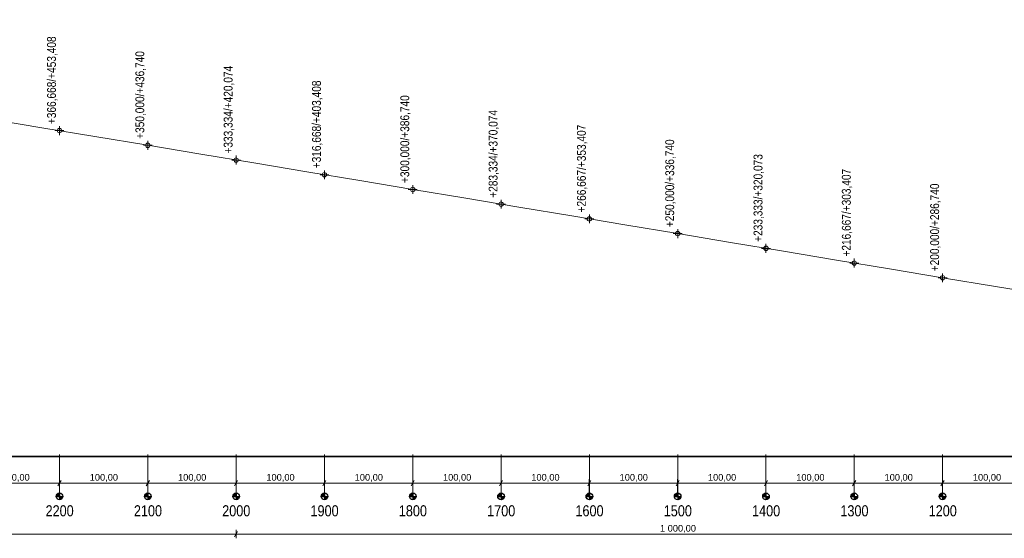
# Model space of a CAD drawing. Header units: metres. Extents: x -3374 to 8479, y -95 to 676.
# Tile 2 of 7: x -2259 to -1144, y -95 to 492. Entities that reach past the tile are written whole.
import ezdxf

# ---------------------------------------------------------------- set-up
doc = ezdxf.new("R2010")
doc.units = ezdxf.units.M
doc.header["$MEASUREMENT"] = 0
for name, color, linetype, lineweight in [('706-L Płaszczyzny podejścia 3D dla 3_3 km2', 4, 'Continuous', 20), ('727-L Wymiary opisy dla przekroju 1_50001', 7, 'Continuous', 13), ('727-L Wymiary opisy dla przekroju 1_500085', 1, 'Continuous', 25), ('730-L Profil terenu 2D223', 35, 'Continuous', 35)]:
    doc.layers.add(name, color=color, linetype=linetype, lineweight=lineweight)
doc.layers.add('727-L Wymiary opisy dla przekroju 1_5000', color=7, linetype='Continuous')
doc.styles.add('STYL_AUTOMATYCZNY_1', font='arial.ttf')
doc.styles.add('STYL_AUTOMATYCZNY_2', font='ARIALN.TTF')
doc.linetypes.add('Krawędź trawnika', pattern='A,0,[1,88_A.SC.03 Profile podejścia 1_50001.Shx,S=1.190476,R=0,X=0,Y=26.220759],-150,0', length=150)
doc.dimstyles.new('STYL_AUTOMATYCZNY__1', dxfattribs={"dimtxt": 7.5, "dimasz": 4.75, "dimexe": 0.18, "dimexo": 0.3, "dimgap": 0, "dimtad": 1, "dimtih": 1, "dimtoh": 1, "dimzin": 0, "dimdsep": 46, "dimtxsty": 'STYL_AUTOMATYCZNY_1', "dimblk": 'ARROWHEAD_2', "dimblk1": 'ARROWHEAD_2', "dimblk2": 'ARROWHEAD_2', "dimcen": 0.09, "dimclrd": 7, "dimclre": 7, "dimclrt": 1, "dimazin": 0, "dimtfac": 1, "dimtdec": 4, "dimtmove": 0, "dimatfit": 3, "dimfxl": 1, "dimtolj": 1, "dimtzin": 0, "dimarcsym": 0})
doc.dimstyles.new('STYL_AUTOMATYCZNY__2', dxfattribs={"dimtxt": 7.5, "dimasz": 4.75, "dimexe": 0.18, "dimexo": 0.0625, "dimgap": 0, "dimtad": 1, "dimtih": 1, "dimtoh": 1, "dimzin": 0, "dimdsep": 46, "dimtxsty": 'STYL_AUTOMATYCZNY_1', "dimblk": 'ARROWHEAD_2', "dimblk1": 'ARROWHEAD_2', "dimblk2": 'ARROWHEAD_2', "dimcen": 0.09, "dimse1": 1, "dimse2": 1, "dimclrd": 7, "dimclre": 7, "dimclrt": 1, "dimazin": 0, "dimtfac": 1, "dimtdec": 4, "dimtmove": 0, "dimatfit": 3, "dimfxl": 1, "dimtolj": 1, "dimtzin": 0, "dimarcsym": 0})

# ---------------------------------------------------------------- blocks, each defined once
blk = doc.blocks.new('*D12')
at = {"layer": '727-L Wymiary opisy dla przekroju 1_50001', "color": 7, "linetype": 'Continuous', "lineweight": 13}
for p, q in [((-2312.5, -29.6), (-2316.1, -35.8)), ((-2314.3, -47.3), (-2314.3, -28)), ((-2314.3, -32.7), (-2214.3, -32.7)), ((-2212.5, -29.6), (-2216.1, -35.8)), ((-2214.3, -47.3), (-2214.3, -28))]:
    blk.add_line(p, q, dxfattribs=at)
at = {"layer": '727-L Wymiary opisy dla przekroju 1_500085', "color": 1, "lineweight": 25, "insert": (-2280, -31.2), "char_height": 7.5, "attachment_point": 7, "style": 'STYL_AUTOMATYCZNY_1'}
blk.add_mtext('\\A1;{\\pql;\\fArial|b0|i0|c238|p0;\\W1.000000;100,00}', dxfattribs=at)
blk = doc.blocks.new('ARROWHEAD_2')
at = {"color": 0, "linetype": 'Continuous', "lineweight": 0}
for p, q in [((0, 0), (-1, 0)), ((-0.38, -0.66), (0.38, 0.66))]:
    blk.add_line(p, q, dxfattribs=at)
blk = doc.blocks.new('*D13')
at = {"layer": '727-L Wymiary opisy dla przekroju 1_50001', "color": 7, "linetype": 'Continuous', "lineweight": 13}
for p, q in [((-2212.5, -29.6), (-2216.1, -35.8)), ((-2214.3, -47.3), (-2214.3, -28)), ((-2214.3, -32.7), (-2114.3, -32.7)), ((-2112.5, -29.6), (-2116.1, -35.8)), ((-2114.3, -47.3), (-2114.3, -28))]:
    blk.add_line(p, q, dxfattribs=at)
at = {"layer": '727-L Wymiary opisy dla przekroju 1_500085', "color": 1, "lineweight": 25, "insert": (-2180, -31.2), "char_height": 7.5, "attachment_point": 7, "style": 'STYL_AUTOMATYCZNY_1'}
blk.add_mtext('\\A1;{\\pql;\\fArial|b0|i0|c238|p0;\\W1.000000;100,00}', dxfattribs=at)
blk = doc.blocks.new('*D14')
at = {"layer": '727-L Wymiary opisy dla przekroju 1_50001', "color": 7, "linetype": 'Continuous', "lineweight": 13}
for p, q in [((-2112.5, -29.6), (-2116.1, -35.8)), ((-2114.3, -47.3), (-2114.3, -28)), ((-2114.3, -32.7), (-2014.3, -32.7)), ((-2012.5, -29.6), (-2016.1, -35.8)), ((-2014.3, -47.3), (-2014.3, -28))]:
    blk.add_line(p, q, dxfattribs=at)
at = {"layer": '727-L Wymiary opisy dla przekroju 1_500085', "color": 1, "lineweight": 25, "insert": (-2080, -31.2), "char_height": 7.5, "attachment_point": 7, "style": 'STYL_AUTOMATYCZNY_1'}
blk.add_mtext('\\A1;{\\pql;\\fArial|b0|i0|c238|p0;\\W1.000000;100,00}', dxfattribs=at)
blk = doc.blocks.new('*D15')
at = {"layer": '727-L Wymiary opisy dla przekroju 1_50001', "color": 7, "linetype": 'Continuous', "lineweight": 13}
for p, q in [((-2012.5, -29.6), (-2016.1, -35.8)), ((-2014.3, -47.3), (-2014.3, -28)), ((-2014.3, -32.7), (-1914.3, -32.7)), ((-1912.5, -29.6), (-1916.1, -35.8)), ((-1914.3, -47.3), (-1914.3, -28))]:
    blk.add_line(p, q, dxfattribs=at)
at = {"layer": '727-L Wymiary opisy dla przekroju 1_500085', "color": 1, "lineweight": 25, "insert": (-1980, -31.2), "char_height": 7.5, "attachment_point": 7, "style": 'STYL_AUTOMATYCZNY_1'}
blk.add_mtext('\\A1;{\\pql;\\fArial|b0|i0|c238|p0;\\W1.000000;100,00}', dxfattribs=at)
blk = doc.blocks.new('*D16')
at = {"layer": '727-L Wymiary opisy dla przekroju 1_50001', "color": 7, "linetype": 'Continuous', "lineweight": 13}
for p, q in [((-1912.5, -29.6), (-1916.1, -35.8)), ((-1914.3, -47.3), (-1914.3, -28)), ((-1914.3, -32.7), (-1814.3, -32.7)), ((-1812.5, -29.6), (-1816.1, -35.8)), ((-1814.3, -47.3), (-1814.3, -28))]:
    blk.add_line(p, q, dxfattribs=at)
at = {"layer": '727-L Wymiary opisy dla przekroju 1_500085', "color": 1, "lineweight": 25, "insert": (-1880, -31.2), "char_height": 7.5, "attachment_point": 7, "style": 'STYL_AUTOMATYCZNY_1'}
blk.add_mtext('\\A1;{\\pql;\\fArial|b0|i0|c238|p0;\\W1.000000;100,00}', dxfattribs=at)
blk = doc.blocks.new('*D17')
at = {"layer": '727-L Wymiary opisy dla przekroju 1_50001', "color": 7, "linetype": 'Continuous', "lineweight": 13}
for p, q in [((-1812.5, -29.6), (-1816.1, -35.8)), ((-1814.3, -47.3), (-1814.3, -28)), ((-1814.3, -32.7), (-1714.3, -32.7)), ((-1712.5, -29.6), (-1716.1, -35.8)), ((-1714.3, -47.3), (-1714.3, -28))]:
    blk.add_line(p, q, dxfattribs=at)
at = {"layer": '727-L Wymiary opisy dla przekroju 1_500085', "color": 1, "lineweight": 25, "insert": (-1780, -31.2), "char_height": 7.5, "attachment_point": 7, "style": 'STYL_AUTOMATYCZNY_1'}
blk.add_mtext('\\A1;{\\pql;\\fArial|b0|i0|c238|p0;\\W1.000000;100,00}', dxfattribs=at)
blk = doc.blocks.new('*D18')
at = {"layer": '727-L Wymiary opisy dla przekroju 1_50001', "color": 7, "linetype": 'Continuous', "lineweight": 13}
for p, q in [((-1712.5, -29.6), (-1716.1, -35.8)), ((-1714.3, -47.3), (-1714.3, -28)), ((-1714.3, -32.7), (-1614.3, -32.7)), ((-1612.5, -29.6), (-1616.1, -35.8)), ((-1614.3, -47.3), (-1614.3, -28))]:
    blk.add_line(p, q, dxfattribs=at)
at = {"layer": '727-L Wymiary opisy dla przekroju 1_500085', "color": 1, "lineweight": 25, "insert": (-1680, -31.2), "char_height": 7.5, "attachment_point": 7, "style": 'STYL_AUTOMATYCZNY_1'}
blk.add_mtext('\\A1;{\\pql;\\fArial|b0|i0|c238|p0;\\W1.000000;100,00}', dxfattribs=at)
blk = doc.blocks.new('*D19')
at = {"layer": '727-L Wymiary opisy dla przekroju 1_50001', "color": 7, "linetype": 'Continuous', "lineweight": 13}
for p, q in [((-1612.5, -29.6), (-1616.1, -35.8)), ((-1614.3, -47.3), (-1614.3, -28)), ((-1614.3, -32.7), (-1514.3, -32.7)), ((-1512.5, -29.6), (-1516.1, -35.8)), ((-1514.3, -47.3), (-1514.3, -28))]:
    blk.add_line(p, q, dxfattribs=at)
at = {"layer": '727-L Wymiary opisy dla przekroju 1_500085', "color": 1, "lineweight": 25, "insert": (-1580, -31.2), "char_height": 7.5, "attachment_point": 7, "style": 'STYL_AUTOMATYCZNY_1'}
blk.add_mtext('\\A1;{\\pql;\\fArial|b0|i0|c238|p0;\\W1.000000;100,00}', dxfattribs=at)
blk = doc.blocks.new('*D20')
at = {"layer": '727-L Wymiary opisy dla przekroju 1_50001', "color": 7, "linetype": 'Continuous', "lineweight": 13}
for p, q in [((-1512.5, -29.6), (-1516.1, -35.8)), ((-1514.3, -47.3), (-1514.3, -28)), ((-1514.3, -32.7), (-1414.3, -32.7)), ((-1412.5, -29.6), (-1416.1, -35.8)), ((-1414.3, -47.3), (-1414.3, -28))]:
    blk.add_line(p, q, dxfattribs=at)
at = {"layer": '727-L Wymiary opisy dla przekroju 1_500085', "color": 1, "lineweight": 25, "insert": (-1480, -31.2), "char_height": 7.5, "attachment_point": 7, "style": 'STYL_AUTOMATYCZNY_1'}
blk.add_mtext('\\A1;{\\pql;\\fArial|b0|i0|c238|p0;\\W1.000000;100,00}', dxfattribs=at)
blk = doc.blocks.new('*D21')
at = {"layer": '727-L Wymiary opisy dla przekroju 1_50001', "color": 7, "linetype": 'Continuous', "lineweight": 13}
for p, q in [((-1412.5, -29.6), (-1416.1, -35.8)), ((-1414.3, -47.3), (-1414.3, -28)), ((-1414.3, -32.7), (-1314.3, -32.7)), ((-1312.5, -29.6), (-1316.1, -35.8)), ((-1314.3, -47.3), (-1314.3, -28))]:
    blk.add_line(p, q, dxfattribs=at)
at = {"layer": '727-L Wymiary opisy dla przekroju 1_500085', "color": 1, "lineweight": 25, "insert": (-1380, -31.2), "char_height": 7.5, "attachment_point": 7, "style": 'STYL_AUTOMATYCZNY_1'}
blk.add_mtext('\\A1;{\\pql;\\fArial|b0|i0|c238|p0;\\W1.000000;100,00}', dxfattribs=at)
blk = doc.blocks.new('*D22')
at = {"layer": '727-L Wymiary opisy dla przekroju 1_50001', "color": 7, "linetype": 'Continuous', "lineweight": 13}
for p, q in [((-1312.5, -29.6), (-1316.1, -35.8)), ((-1314.3, -47.3), (-1314.3, -28)), ((-1314.3, -32.7), (-1214.3, -32.7)), ((-1212.5, -29.6), (-1216.1, -35.8)), ((-1214.3, -47.3), (-1214.3, -28))]:
    blk.add_line(p, q, dxfattribs=at)
at = {"layer": '727-L Wymiary opisy dla przekroju 1_500085', "color": 1, "lineweight": 25, "insert": (-1280, -31.2), "char_height": 7.5, "attachment_point": 7, "style": 'STYL_AUTOMATYCZNY_1'}
blk.add_mtext('\\A1;{\\pql;\\fArial|b0|i0|c238|p0;\\W1.000000;100,00}', dxfattribs=at)
blk = doc.blocks.new('*D23')
at = {"layer": '727-L Wymiary opisy dla przekroju 1_50001', "color": 7, "linetype": 'Continuous', "lineweight": 13}
for p, q in [((-1212.5, -29.6), (-1216.1, -35.8)), ((-1214.3, -47.3), (-1214.3, -28)), ((-1214.3, -32.7), (-1114.3, -32.7)), ((-1112.5, -29.6), (-1116.1, -35.8)), ((-1114.3, -47.3), (-1114.3, -28))]:
    blk.add_line(p, q, dxfattribs=at)
at = {"layer": '727-L Wymiary opisy dla przekroju 1_500085', "color": 1, "lineweight": 25, "insert": (-1180, -31.2), "char_height": 7.5, "attachment_point": 7, "style": 'STYL_AUTOMATYCZNY_1'}
blk.add_mtext('\\A1;{\\pql;\\fArial|b0|i0|c238|p0;\\W1.000000;100,00}', dxfattribs=at)
blk = doc.blocks.new('*D74')
at = {"layer": '727-L Wymiary opisy dla przekroju 1_50001', "color": 7, "linetype": 'Continuous', "lineweight": 13}
for p, q in [((-3012.5, -87.3), (-3016.1, -93.6)), ((-3014.3, -95.1), (-3014.3, -85.7)), ((-2012.5, -87.3), (-2016.1, -93.6)), ((-2014.3, -95.1), (-2014.3, -85.7)), ((-3014.3, -90.4), (-2014.3, -90.4)), ((-2014.3, -90.4), (-1014.3, -90.4))]:
    blk.add_line(p, q, dxfattribs=at)
at = {"layer": '727-L Wymiary opisy dla przekroju 1_500085', "color": 1, "lineweight": 25, "insert": (-2534.3, -88.9), "char_height": 7.5, "attachment_point": 7, "style": 'STYL_AUTOMATYCZNY_1'}
blk.add_mtext('\\A1;{\\pql;\\fArial|b0|i0|c238|p0;\\W1.000000;1\xa0000,00}', dxfattribs=at)
blk = doc.blocks.new('*D75')
at = {"layer": '727-L Wymiary opisy dla przekroju 1_50001', "color": 7, "linetype": 'Continuous', "lineweight": 13}
for p, q in [((-2012.5, -87.3), (-2016.1, -93.6)), ((-1012.5, -87.3), (-1016.1, -93.6)), ((-1014.3, -95.1), (-1014.3, -85.7)), ((-2014.3, -90.4), (-1014.3, -90.4)), ((-1014.3, -90.4), (-14.3, -90.4))]:
    blk.add_line(p, q, dxfattribs=at)
at = {"layer": '727-L Wymiary opisy dla przekroju 1_500085', "color": 1, "lineweight": 25, "insert": (-1534.3, -88.9), "char_height": 7.5, "attachment_point": 7, "style": 'STYL_AUTOMATYCZNY_1'}
blk.add_mtext('\\A1;{\\pql;\\fArial|b0|i0|c238|p0;\\W1.000000;1\xa0000,00}', dxfattribs=at)

msp = doc.modelspace()

# ---------------------------------------------------------------- hatches: boundary and pattern name
at = {"layer": '727-L Wymiary opisy dla przekroju 1_500085', "linetype": 'Continuous', "lineweight": 25}
for points in [[(-2214.255, -47.622), (-2214.255, -43.872), (-2215.69, -44.158), (-2216.906, -44.971), (-2217.719, -46.187), (-2218.005, -47.622)], [(-2114.255, -47.622), (-2114.255, -43.872), (-2115.69, -44.158), (-2116.906, -44.971), (-2117.719, -46.187), (-2118.005, -47.622)], [(-2014.255, -47.622), (-2014.255, -43.872), (-2015.69, -44.158), (-2016.906, -44.971), (-2017.719, -46.187), (-2018.005, -47.622)], [(-1914.255, -47.622), (-1914.255, -43.872), (-1915.69, -44.158), (-1916.906, -44.971), (-1917.719, -46.187), (-1918.005, -47.622)], [(-1814.255, -47.622), (-1814.255, -43.872), (-1815.69, -44.158), (-1816.906, -44.971), (-1817.719, -46.187), (-1818.005, -47.622)], [(-1714.255, -47.622), (-1714.255, -43.872), (-1715.69, -44.158), (-1716.906, -44.971), (-1717.719, -46.187), (-1718.005, -47.622)], [(-1614.255, -47.622), (-1614.255, -43.872), (-1615.69, -44.158), (-1616.906, -44.971), (-1617.719, -46.187), (-1618.005, -47.622)], [(-1514.255, -47.622), (-1514.255, -43.872), (-1515.69, -44.158), (-1516.906, -44.971), (-1517.719, -46.187), (-1518.005, -47.622)], [(-1414.255, -47.622), (-1414.255, -43.872), (-1415.69, -44.158), (-1416.906, -44.971), (-1417.719, -46.187), (-1418.005, -47.622)], [(-1314.255, -47.622), (-1314.255, -43.872), (-1315.69, -44.158), (-1316.906, -44.971), (-1317.719, -46.187), (-1318.005, -47.622)], [(-1214.255, -47.622), (-1214.255, -43.872), (-1215.69, -44.158), (-1216.906, -44.971), (-1217.719, -46.187), (-1218.005, -47.622)], [(-2214.255, -47.622), (-2214.255, -51.372), (-2212.82, -51.087), (-2211.603, -50.274), (-2210.79, -49.057), (-2210.505, -47.622)], [(-2114.255, -47.622), (-2114.255, -51.372), (-2112.82, -51.087), (-2111.603, -50.274), (-2110.79, -49.057), (-2110.505, -47.622)], [(-2014.255, -47.622), (-2014.255, -51.372), (-2012.82, -51.087), (-2011.603, -50.274), (-2010.79, -49.057), (-2010.505, -47.622)], [(-1914.255, -47.622), (-1914.255, -51.372), (-1912.82, -51.087), (-1911.603, -50.274), (-1910.79, -49.057), (-1910.505, -47.622)], [(-1814.255, -47.622), (-1814.255, -51.372), (-1812.82, -51.087), (-1811.603, -50.274), (-1810.79, -49.057), (-1810.505, -47.622)], [(-1714.255, -47.622), (-1714.255, -51.372), (-1712.82, -51.087), (-1711.603, -50.274), (-1710.79, -49.057), (-1710.505, -47.622)], [(-1614.255, -47.622), (-1614.255, -51.372), (-1612.82, -51.087), (-1611.603, -50.274), (-1610.79, -49.057), (-1610.505, -47.622)], [(-1514.255, -47.622), (-1514.255, -51.372), (-1512.82, -51.087), (-1511.603, -50.274), (-1510.79, -49.057), (-1510.505, -47.622)], [(-1414.255, -47.622), (-1414.255, -51.372), (-1412.82, -51.087), (-1411.603, -50.274), (-1410.79, -49.057), (-1410.505, -47.622)], [(-1314.255, -47.622), (-1314.255, -51.372), (-1312.82, -51.087), (-1311.603, -50.274), (-1310.79, -49.057), (-1310.505, -47.622)], [(-1214.255, -47.622), (-1214.255, -51.372), (-1212.82, -51.087), (-1211.603, -50.274), (-1210.79, -49.057), (-1210.505, -47.622)]]:
    msp.add_hatch(color=1, dxfattribs=at).paths.add_polyline_path(points)

# ---------------------------------------------------------------- linework, layer by layer
at = {"layer": '706-L Płaszczyzny podejścia 3D dla 3_3 km2', "color": 4, "linetype": 'Continuous', "lineweight": 20}
for p, q in [((-2294.249, 380), (-2234.249, 370)), ((-2234.249, 370), (-2174.249, 360)), ((-2174.249, 360), (-2114.249, 350)), ((-2114.249, 350), (-2054.249, 340)), ((-2054.249, 340), (-1994.249, 330)), ((-1994.249, 330), (-1934.249, 320)), ((-1934.249, 320), (-1874.249, 310)), ((-1874.249, 310), (-1814.249, 300)), ((-1814.252, 300), (-1754.252, 290)), ((-1754.252, 290), (-1694.252, 280)), ((-1694.252, 280), (-1634.252, 270)), ((-1634.252, 270), (-1574.252, 260)), ((-1574.252, 260), (-1514.252, 250)), ((-1514.252, 250), (-1454.252, 240)), ((-1454.255, 240), (-1394.255, 230)), ((-1394.255, 230), (-1334.255, 220)), ((-1334.255, 220), (-1274.255, 210)), ((-1274.255, 210), (-1214.255, 200)), ((-1214.255, 200), (-1154.255, 190)), ((-1154.255, 190), (-1094.255, 180))]:
    msp.add_line(p, q, dxfattribs=at)
at = {"layer": '727-L Wymiary opisy dla przekroju 1_50001', "color": 7, "linetype": 'Continuous', "lineweight": 13}
for p, q in [((-2214.255, 361.668), (-2214.255, 371.668)), ((-2219.255, 366.668), (-2209.255, 366.668)), ((-2119.249, 350), (-2109.249, 350)), ((-2114.249, 345), (-2114.249, 355)), ((-2014.255, 328.334), (-2014.255, 338.334)), ((-2019.255, 333.334), (-2009.255, 333.334)), ((-1919.255, 316.668), (-1909.255, 316.668)), ((-1914.255, 311.668), (-1914.255, 321.668)), ((-1814.252, 295), (-1814.252, 305)), ((-1819.252, 300), (-1809.252, 300)), ((-1719.255, 283.334), (-1709.255, 283.334)), ((-1714.255, 278.334), (-1714.255, 288.334)), ((-1614.255, 261.667), (-1614.255, 271.667)), ((-1619.255, 266.667), (-1609.255, 266.667)), ((-1519.252, 250), (-1509.252, 250)), ((-1514.252, 245), (-1514.252, 255)), ((-1414.255, 228.333), (-1414.255, 238.333)), ((-1419.255, 233.333), (-1409.255, 233.333)), ((-1319.255, 216.667), (-1309.255, 216.667)), ((-1314.255, 211.667), (-1314.255, 221.667)), ((-1214.255, 195), (-1214.255, 205)), ((-1219.255, 200), (-1209.255, 200)), ((-2214.255, 0), (-2214.255, -47.622)), ((-2114.255, 0), (-2114.255, -47.622)), ((-2014.255, 0), (-2014.255, -47.622)), ((-1914.255, 0), (-1914.255, -47.622)), ((-1814.255, 0), (-1814.255, -47.622)), ((-1714.255, 0), (-1714.255, -47.622)), ((-1614.255, 0), (-1614.255, -47.622)), ((-1514.255, 0), (-1514.255, -47.622)), ((-1414.255, 0), (-1414.255, -47.622)), ((-1314.255, 0), (-1314.255, -47.622)), ((-1214.255, 0), (-1214.255, -47.622))]:
    msp.add_line(p, q, dxfattribs=at)
for centre in [(-2214.255, 366.668), (-2114.249, 350), (-2014.255, 333.334), (-1914.255, 316.668), (-1814.252, 300), (-1714.255, 283.334), (-1614.255, 266.667), (-1514.252, 250), (-1414.255, 233.333), (-1314.255, 216.667), (-1214.255, 200)]:
    msp.add_circle(centre, 2.5, dxfattribs=at)
at = {"layer": '727-L Wymiary opisy dla przekroju 1_500085', "color": 1, "linetype": 'Continuous', "lineweight": 25}
for p, q in [((-2214.255, -43.872), (-2214.255, -51.372)), ((-2114.255, -43.872), (-2114.255, -51.372)), ((-2014.255, -43.872), (-2014.255, -51.372)), ((-1914.255, -43.872), (-1914.255, -51.372)), ((-1814.255, -43.872), (-1814.255, -51.372)), ((-1714.255, -43.872), (-1714.255, -51.372)), ((-1614.255, -43.872), (-1614.255, -51.372)), ((-1514.255, -43.872), (-1514.255, -51.372)), ((-1414.255, -43.872), (-1414.255, -51.372)), ((-1314.255, -43.872), (-1314.255, -51.372)), ((-1214.255, -43.872), (-1214.255, -51.372)), ((-2218.005, -47.622), (-2210.505, -47.622)), ((-2118.005, -47.622), (-2110.505, -47.622)), ((-2018.005, -47.622), (-2010.505, -47.622)), ((-1918.005, -47.622), (-1910.505, -47.622)), ((-1818.005, -47.622), (-1810.505, -47.622)), ((-1718.005, -47.622), (-1710.505, -47.622)), ((-1618.005, -47.622), (-1610.505, -47.622)), ((-1518.005, -47.622), (-1510.505, -47.622)), ((-1418.005, -47.622), (-1410.505, -47.622)), ((-1318.005, -47.622), (-1310.505, -47.622)), ((-1218.005, -47.622), (-1210.505, -47.622))]:
    msp.add_line(p, q, dxfattribs=at)
for centre in [(-2214.255, -47.622), (-2114.255, -47.622), (-2014.255, -47.622), (-1914.255, -47.622), (-1814.255, -47.622), (-1714.255, -47.622), (-1614.255, -47.622), (-1514.255, -47.622), (-1414.255, -47.622), (-1314.255, -47.622), (-1214.255, -47.622)]:
    msp.add_circle(centre, 3.75, dxfattribs=at)
at = {"layer": '730-L Profil terenu 2D223', "color": 35, "linetype": 'Krawędź trawnika', "lineweight": 35}
msp.add_lwpolyline([(-1018.292, -2.342), (-3314.255, -2.342)], dxfattribs=at)

# ---------------------------------------------------------------- texts
at = {"layer": '727-L Wymiary opisy dla przekroju 1_50001', "color": 7, "linetype": 'Continuous', "lineweight": 13, "char_height": 12.5, "attachment_point": 3, "style": 'STYL_AUTOMATYCZNY_2'}
for s, insert in [('\\A1;{\\pqr;\\fArial Narrow|b0|i0|c238|p0;\\W1.000000;2\\fArial Narrow|b0|i0|c238|p0;\\W1.000000;2\\fArial Narrow|b0|i0|c238|p0;\\W1.000000;00}', (-2198.159, -57.704)), ('\\A1;{\\pqr;\\fArial Narrow|b0|i0|c238|p0;\\W1.000000;2\\fArial Narrow|b0|i0|c238|p0;\\W1.000000;1\\fArial Narrow|b0|i0|c238|p0;\\W1.000000;00}', (-2098.159, -57.704)), ('\\A1;{\\pqr;\\fArial Narrow|b0|i0|c238|p0;\\W1.000000;20\\fArial Narrow|b0|i0|c238|p0;\\W1.000000;00}', (-1998.159, -57.704)), ('\\A1;{\\pqr;\\fArial Narrow|b0|i0|c238|p0;\\W1.000000;1\\fArial Narrow|b0|i0|c238|p0;\\W1.000000;9\\fArial Narrow|b0|i0|c238|p0;\\W1.000000;00}', (-1898.159, -57.704)), ('\\A1;{\\pqr;\\fArial Narrow|b0|i0|c238|p0;\\W1.000000;1\\fArial Narrow|b0|i0|c238|p0;\\W1.000000;8\\fArial Narrow|b0|i0|c238|p0;\\W1.000000;00}', (-1798.159, -57.704)), ('\\A1;{\\pqr;\\fArial Narrow|b0|i0|c238|p0;\\W1.000000;1\\fArial Narrow|b0|i0|c238|p0;\\W1.000000;7\\fArial Narrow|b0|i0|c238|p0;\\W1.000000;00}', (-1698.159, -57.704)), ('\\A1;{\\pqr;\\fArial Narrow|b0|i0|c238|p0;\\W1.000000;1\\fArial Narrow|b0|i0|c238|p0;\\W1.000000;6\\fArial Narrow|b0|i0|c238|p0;\\W1.000000;00}', (-1598.159, -57.704)), ('\\A1;{\\pqr;\\fArial Narrow|b0|i0|c238|p0;\\W1.000000;1\\fArial Narrow|b0|i0|c238|p0;\\W1.000000;5\\fArial Narrow|b0|i0|c238|p0;\\W1.000000;00}', (-1498.159, -57.704)), ('\\A1;{\\pqr;\\fArial Narrow|b0|i0|c238|p0;\\W1.000000;1\\fArial Narrow|b0|i0|c238|p0;\\W1.000000;4\\fArial Narrow|b0|i0|c238|p0;\\W1.000000;00}', (-1398.159, -57.704)), ('\\A1;{\\pqr;\\fArial Narrow|b0|i0|c238|p0;\\W1.000000;1\\fArial Narrow|b0|i0|c238|p0;\\W1.000000;3\\fArial Narrow|b0|i0|c238|p0;\\W1.000000;00}', (-1298.159, -57.704)), ('\\A1;{\\pqr;\\fArial Narrow|b0|i0|c238|p0;\\W1.000000;1\\fArial Narrow|b0|i0|c238|p0;\\W1.000000;2\\fArial Narrow|b0|i0|c238|p0;\\W1.000000;00}', (-1198.159, -57.704))]:
    msp.add_mtext(s, dxfattribs=dict(at, insert=insert))
at = {"layer": '727-L Wymiary opisy dla przekroju 1_500085', "color": 1, "lineweight": 25, "char_height": 10, "attachment_point": 7, "rotation": 90, "style": 'STYL_AUTOMATYCZNY_2'}
for s, insert in [('\\A1;{\\pql;\\fArial Narrow|b0|i0|c238|p0;\\W1.000000;+366,668/+453,408}', (-2216.411, 374.009)), ('\\A1;{\\pql;\\fArial Narrow|b0|i0|c238|p0;\\W1.000000;+350,000/+436,740}', (-2116.406, 357.342)), ('\\A1;{\\pql;\\fArial Narrow|b0|i0|c238|p0;\\W1.000000;+333,334/+420,074}', (-2016.411, 340.676)), ('\\A1;{\\pql;\\fArial Narrow|b0|i0|c238|p0;\\W1.000000;+316,668/+403,408}', (-1916.411, 324.009)), ('\\A1;{\\pql;\\fArial Narrow|b0|i0|c238|p0;\\W1.000000;+300,000/+386,740}', (-1816.408, 307.342)), ('\\A1;{\\pql;\\fArial Narrow|b0|i0|c238|p0;\\W1.000000;+283,334/+370,074}', (-1716.411, 290.676)), ('\\A1;{\\pql;\\fArial Narrow|b0|i0|c238|p0;\\W1.000000;+266,667/+353,407}', (-1616.411, 274.009)), ('\\A1;{\\pql;\\fArial Narrow|b0|i0|c238|p0;\\W1.000000;+250,000/+336,740}', (-1516.408, 257.342)), ('\\A1;{\\pql;\\fArial Narrow|b0|i0|c238|p0;\\W1.000000;+233,333/+320,073}', (-1416.411, 240.675)), ('\\A1;{\\pql;\\fArial Narrow|b0|i0|c238|p0;\\W1.000000;+216,667/+303,407}', (-1316.411, 224.009)), ('\\A1;{\\pql;\\fArial Narrow|b0|i0|c238|p0;\\W1.000000;+200,000/+286,740}', (-1216.411, 207.342))]:
    msp.add_mtext(s, dxfattribs=dict(at, insert=insert))

# ---------------------------------------------------------------- dimensions: what is measured, and where the dimension line sits
at = {"layer": '727-L Wymiary opisy dla przekroju 1_5000', "color": 7, "linetype": 'Continuous', "lineweight": 13}
for base, p1, p2, dimstyle, picture, middle in [((-2214.255, -32.711), (-2314.255, -47.622), (-2214.255, -47.622), 'STYL_AUTOMATYCZNY__1', '*D12', (-2264.567, -27.461)), ((-2114.255, -32.711), (-2214.255, -47.622), (-2114.255, -47.622), 'STYL_AUTOMATYCZNY__1', '*D13', (-2164.567, -27.461)), ((-2014.255, -32.711), (-2114.255, -47.622), (-2014.255, -47.622), 'STYL_AUTOMATYCZNY__1', '*D14', (-2064.567, -27.461)), ((-1914.255, -32.711), (-2014.255, -47.622), (-1914.255, -47.622), 'STYL_AUTOMATYCZNY__1', '*D15', (-1964.567, -27.461)), ((-1814.255, -32.711), (-1914.255, -47.622), (-1814.255, -47.622), 'STYL_AUTOMATYCZNY__1', '*D16', (-1864.567, -27.461)), ((-1714.255, -32.711), (-1814.255, -47.622), (-1714.255, -47.622), 'STYL_AUTOMATYCZNY__1', '*D17', (-1764.567, -27.461)), ((-1614.255, -32.711), (-1714.255, -47.622), (-1614.255, -47.622), 'STYL_AUTOMATYCZNY__1', '*D18', (-1664.567, -27.461)), ((-1514.255, -32.711), (-1614.255, -47.622), (-1514.255, -47.622), 'STYL_AUTOMATYCZNY__1', '*D19', (-1564.567, -27.461)), ((-1414.255, -32.711), (-1514.255, -47.622), (-1414.255, -47.622), 'STYL_AUTOMATYCZNY__1', '*D20', (-1464.567, -27.461)), ((-1314.255, -32.711), (-1414.255, -47.622), (-1314.255, -47.622), 'STYL_AUTOMATYCZNY__1', '*D21', (-1364.567, -27.461)), ((-1214.255, -32.711), (-1314.255, -47.622), (-1214.255, -47.622), 'STYL_AUTOMATYCZNY__1', '*D22', (-1264.567, -27.461)), ((-1114.255, -32.711), (-1214.255, -47.622), (-1114.255, -47.622), 'STYL_AUTOMATYCZNY__1', '*D23', (-1164.567, -27.461)), ((-2014.255, -90.435), (-3014.255, -47.622), (-2014.255, -47.622), 'STYL_AUTOMATYCZNY__2', '*D74', (-2514.552, -85.185)), ((-1014.255, -90.435), (-2014.255, -47.622), (-1014.255, -47.622), 'STYL_AUTOMATYCZNY__2', '*D75', (-1514.552, -85.185))]:
    dim = msp.add_linear_dim(base=base, p1=p1, p2=p2, dimstyle=dimstyle, dxfattribs=at)
    dim.commit()
    dim.dimension.update_dxf_attribs({"geometry": picture, "text_midpoint": middle, "dimtype": 160})

doc.saveas('drawing.dxf')
